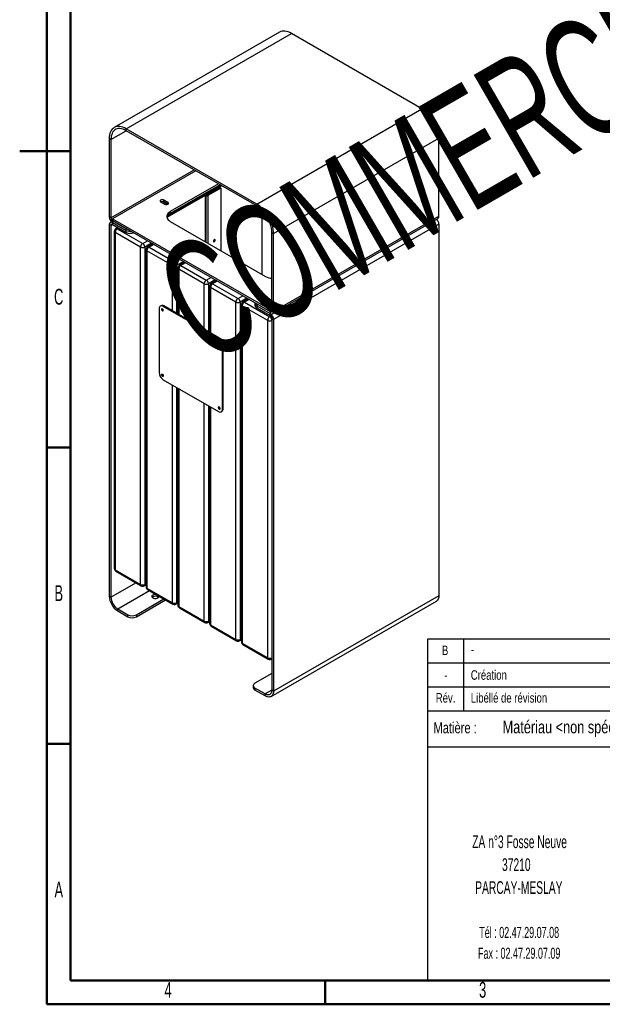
# Model space of a CAD drawing. Header units: millimetres. Extents: x 1 to 209, y 1 to 296.
# Tile 1 of 3: x 1 to 99, y 6 to 170. Entities that reach past the tile are written whole.
import ezdxf

# ---------------------------------------------------------------- set-up
doc = ezdxf.new("R2010")
doc.units = ezdxf.units.MM
doc.layers.add('FORMAT', color=7, linetype='Continuous')
doc.styles.add('SLDTEXTSTYLE0', font='TXT', dxfattribs={"width": 0.605})
doc.styles.add('SLDTEXTSTYLE1', font='TXT', dxfattribs={"width": 0.75})

msp = doc.modelspace()

# ---------------------------------------------------------------- linework, layer by layer
at = {"color": 7, "linetype": 'Continuous', "lineweight": 50}
for p, q in [((6, 6), (6, 291)), ((10, 10), (10, 287)), ((1.499, 148.5), (10.001, 148.5)), ((10, 148.5), (6, 148.5)), ((10, 99), (6, 99)), ((10, 49.5), (6, 49.5)), ((200, 10), (10, 10)), ((52.5, 10), (52.5, 6)), ((204, 6), (6, 6))]:
    msp.add_line(p, q, dxfattribs=at)
at = {"color": 7, "linetype": 'Continuous', "lineweight": 25}
for p, q in [((44.8493, 168.3399), (17.2721, 152.42)), ((44.8493, 168.3399), (17.2721, 152.42)), ((19.272, 152.2219), (46.8491, 168.1419)), ((68.628, 155.5692), (46.8491, 168.1419)), ((41.0508, 139.6492), (68.628, 155.5692)), ((16.7264, 150.4253), (19.2724, 151.8951)), ((41.0508, 139.6492), (19.272, 152.2219)), ((19.272, 151.8953), (19.272, 152.2219)), ((41.0508, 139.3226), (19.272, 151.8953)), ((16.4435, 150.5886), (16.4435, 137.5239)), ((16.7264, 150.4253), (16.4435, 150.5886)), ((16.7264, 150.4253), (16.7264, 137.3606)), ((43.8793, 134.7503), (71.4564, 150.6702)), ((71.4564, 137.6056), (71.4564, 150.6702)), ((16.7264, 137.3606), (30.5879, 145.3627)), ((30.8708, 145.1995), (17.0092, 137.1974)), ((34.6538, 143.0156), (26.6259, 138.3812)), ((34.9367, 142.8523), (26.6259, 138.0545)), ((35.1136, 142.7501), (32.5656, 141.2791)), ((35.2197, 142.6889), (32.6716, 141.2179)), ((34.9344, 142.3609), (32.8131, 141.1363)), ((35.0404, 142.2996), (32.9191, 141.075)), ((34.9344, 142.3609), (35.0404, 142.2996)), ((35.0404, 142.2996), (35.0404, 131.8907)), ((25.0349, 140.0344), (25.742, 139.6262)), ((26.237, 139.9119), (25.5299, 140.3201)), ((25.5299, 139.9935), (25.5299, 140.3201)), ((26.199, 139.6072), (25.5299, 139.9935)), ((32.4241, 141.075), (26.0602, 137.4012)), ((32.3181, 141.1363), (26.1178, 137.5569)), ((26.237, 139.6262), (26.237, 139.9119)), ((32.4241, 141.075), (32.3181, 141.1363)), ((32.4241, 141.075), (32.4241, 133.4011)), ((32.5656, 141.2791), (32.5656, 141.1726)), ((32.6716, 141.2179), (32.5656, 141.2791)), ((32.5656, 141.075), (32.6716, 141.1363)), ((32.5656, 141.075), (32.5656, 133.3194)), ((32.6716, 141.2179), (32.6716, 141.1363)), ((32.9191, 141.075), (32.8131, 141.1363)), ((32.9191, 141.075), (32.9191, 133.1153)), ((26.6259, 138.3812), (26.6259, 138.0545)), ((41.0508, 139.3226), (41.0508, 139.6492)), ((41.9347, 138.6295), (41.9347, 127.9107)), ((16.7264, 137.3606), (16.4435, 137.5239)), ((16.8109, 136.7001), (16.6093, 136.5837)), ((17.0092, 137.1974), (43.3136, 122.0122)), ((17.0092, 137.1974), (17.0092, 136.8707)), ((17.0092, 136.8707), (19.272, 135.5645)), ((17.0092, 136.8707), (17.0092, 136.5441)), ((17.0092, 136.8707), (43.3136, 121.6856)), ((17.0092, 136.5441), (19.272, 135.2379)), ((17.0092, 136.2175), (17.0092, 136.5441)), ((26.6259, 136.7483), (42.5358, 127.5637)), ((43.7136, 121.3193), (71.2907, 137.2393)), ((43.7136, 121.3193), (71.2907, 137.2393)), ((43.8793, 121.6856), (71.4564, 137.6056)), ((16.7264, 136.0542), (16.4435, 136.2175)), ((16.4435, 136.2175), (16.4435, 74.1604)), ((16.7264, 136.0542), (17.0093, 136.2175)), ((16.7264, 136.0542), (16.7264, 73.9971)), ((17.0092, 136.2175), (19.272, 134.9113)), ((17.287, 135.1152), (17.287, 78.7739)), ((21.6761, 132.4619), (17.4335, 134.9111)), ((17.4335, 134.9111), (17.4335, 78.5698)), ((17.8528, 135.7305), (17.5371, 135.5482)), ((17.9993, 135.646), (17.787, 135.5235)), ((17.787, 135.5235), (22.0297, 133.0742)), ((19.272, 135.2379), (19.272, 135.5645)), ((19.272, 134.9113), (19.272, 135.2379)), ((43.5964, 121.8489), (43.5964, 134.9135)), ((43.5964, 134.9135), (43.8793, 134.7503)), ((71.4564, 136.2991), (43.8793, 120.3791)), ((71.4564, 136.2991), (71.4564, 74.242)), ((22.0297, 133.0742), (22.8077, 133.5234)), ((34.0222, 133.6689), (34.0174, 133.7095)), ((43.8793, 121.6856), (43.8793, 134.7503)), ((21.6761, 76.1205), (21.6761, 132.4619)), ((23.5148, 133.1151), (22.3832, 132.4619)), ((22.3832, 132.4619), (22.3832, 76.1205)), ((22.5903, 132.0537), (22.5903, 75.7123)), ((26.9794, 129.4003), (22.7368, 131.8496)), ((22.7368, 131.8496), (22.7368, 75.5082)), ((23.7219, 132.9956), (22.8404, 132.4867)), ((23.8683, 132.9111), (23.0903, 132.4619)), ((23.0903, 132.4619), (27.333, 130.0127)), ((27.333, 130.0127), (28.111, 130.4618)), ((28.8181, 130.0536), (27.6865, 129.4003)), ((29.0252, 129.9341), (28.1437, 129.4252)), ((26.9794, 121.8065), (26.9794, 129.4003)), ((27.6865, 129.4003), (27.6865, 121.3983)), ((27.8936, 128.9921), (27.8936, 121.2787)), ((32.2827, 126.3388), (28.0401, 128.788)), ((28.0401, 128.788), (28.0401, 121.1942)), ((29.1716, 129.8495), (28.3936, 129.4004)), ((28.3936, 129.4004), (32.6363, 126.9512)), ((32.6363, 126.9512), (33.4143, 127.4003)), ((34.1214, 126.9921), (32.9898, 126.3388)), ((34.3285, 126.8725), (33.447, 126.3636)), ((34.4749, 126.788), (33.6969, 126.3389)), ((32.2827, 118.745), (32.2827, 126.3388)), ((32.9898, 126.3388), (32.9898, 118.3368)), ((33.1969, 125.9306), (33.1969, 118.2172)), ((37.586, 123.2773), (33.3434, 125.7265)), ((33.3434, 125.7265), (33.3434, 118.1327)), ((33.6969, 126.3389), (37.9396, 123.8896)), ((37.9396, 123.8896), (38.7176, 124.3388)), ((39.4247, 123.9305), (38.2931, 123.2773)), ((39.6318, 123.811), (38.7503, 123.3021)), ((39.7782, 123.7265), (39.0002, 123.2773)), ((24.752, 122.1533), (24.752, 111.5383)), ((25.0653, 122.6724), (24.9592, 122.6112)), ((25.5652, 122.6229), (25.4591, 122.5617)), ((34.6515, 117.255), (25.4591, 122.5617)), ((34.7576, 117.3163), (25.5652, 122.6229)), ((37.586, 66.936), (37.586, 123.2773)), ((38.2931, 123.2773), (38.2931, 66.936)), ((38.5002, 122.8691), (38.5002, 66.5278)), ((42.8893, 120.2157), (38.6467, 122.665)), ((38.6467, 122.665), (38.6467, 66.3236)), ((39.0002, 123.2773), (43.2429, 120.8281)), ((40.758, 123.1609), (40.758, 123.0734)), ((40.758, 123.1609), (40.758, 123.0734)), ((40.758, 123.0734), (40.758, 122.7468)), ((41.0508, 122.9918), (41.0508, 122.6652)), ((41.0508, 122.9918), (43.3136, 121.6856)), ((41.0508, 122.6652), (43.3136, 121.3589)), ((41.0508, 122.6652), (41.0508, 122.3386)), ((41.0508, 122.3386), (43.3136, 121.0323)), ((43.3136, 122.0122), (43.5964, 122.1755)), ((43.3136, 122.0122), (43.3136, 121.6856)), ((43.3136, 121.6856), (43.5964, 121.8488)), ((43.3136, 121.6856), (43.3136, 121.3589)), ((43.5964, 121.8489), (43.8793, 121.6856)), ((42.8893, 63.8744), (42.8893, 120.2157)), ((43.2429, 120.8281), (43.43, 120.9361)), ((43.3136, 121.0323), (43.3136, 121.3589)), ((43.5964, 120.5424), (43.8793, 120.3791)), ((43.5964, 120.5424), (43.5964, 58.4853)), ((43.8793, 120.3791), (43.8793, 58.322)), ((34.6515, 117.255), (34.7576, 117.3163)), ((34.7505, 116.6671), (34.7554, 116.7077)), ((35.4647, 116.0915), (35.3586, 116.0303)), ((35.3586, 105.4153), (35.3586, 116.0303)), ((35.4647, 105.4765), (35.4647, 116.0915)), ((25.4591, 110.3136), (34.6515, 105.0069)), ((26.9794, 73.059), (26.9794, 109.4359)), ((27.6865, 109.0277), (27.6865, 73.059)), ((27.8936, 108.9082), (27.8936, 72.6508)), ((28.0401, 108.8236), (28.0401, 72.4467)), ((32.2827, 69.9975), (32.2827, 106.3744)), ((32.9898, 105.9662), (32.9898, 69.9975)), ((33.1969, 105.8466), (33.1969, 69.5893)), ((33.3434, 105.7621), (33.3434, 69.3852)), ((35.3586, 105.4153), (35.4647, 105.4765)), ((35.1515, 104.9574), (35.2576, 105.0186)), ((17.4335, 78.5698), (21.6761, 76.1205)), ((17.5371, 78.3408), (21.7797, 75.8916)), ((16.7264, 73.9971), (20.8939, 76.403)), ((22.2797, 75.8916), (22.5903, 76.071)), ((22.3832, 76.1205), (22.5903, 76.2401)), ((16.4435, 74.1604), (16.7264, 73.9971)), ((17.8577, 72.0375), (23.1569, 75.0966)), ((22.7368, 75.5082), (26.9794, 73.059)), ((22.8404, 75.2793), (27.083, 72.8301)), ((71.4564, 74.242), (43.8793, 58.322)), ((20.969, 71.0578), (25.561, 73.7087)), ((20.969, 70.7312), (25.8439, 73.5454)), ((27.583, 72.8301), (27.8936, 73.0094)), ((27.6865, 73.059), (27.8936, 73.1786)), ((28.0401, 72.4467), (32.2827, 69.9975)), ((43.465, 57.4064), (71.0421, 73.3263)), ((17.8577, 72.0375), (19.5548, 71.0578)), ((17.8577, 71.7109), (17.8577, 72.0375)), ((17.8577, 71.7109), (19.5548, 70.7312)), ((19.5548, 70.7312), (19.5548, 71.0578)), ((20.969, 71.0578), (20.969, 70.7312)), ((28.1437, 72.2178), (32.3863, 69.7686)), ((32.8863, 69.7686), (33.1969, 69.9479)), ((32.9898, 69.9975), (33.1969, 70.117)), ((33.3434, 69.3852), (37.586, 66.936)), ((33.447, 69.1563), (37.6896, 66.707)), ((38.1896, 66.707), (38.5002, 66.8864)), ((38.2931, 66.936), (38.5002, 67.0555)), ((38.6467, 66.3236), (42.8893, 63.8744)), ((38.7503, 66.0947), (42.9929, 63.6455)), ((43.4929, 63.6455), (43.5964, 63.7053)), ((43.5964, 61.2609), (40.768, 59.6281)), ((40.4751, 59.2199), (40.4751, 58.8933)), ((42.4651, 57.832), (40.768, 58.8117)), ((40.768, 58.8117), (40.768, 58.4851)), ((42.4651, 57.5054), (40.768, 58.4851)), ((43.5964, 58.4851), (42.4651, 57.832)), ((42.4651, 57.5054), (42.4651, 57.832)), ((43.8793, 58.322), (43.5964, 58.4853))]:
    msp.add_line(p, q, dxfattribs=at)
at = {"color": 7, "linetype": 'Continuous', "lineweight": 25, "flags": 128}
for points in [[(46.8491, 168.1419), (46.5719, 168.2862), (46.2973, 168.3977), (46.0281, 168.4752), (45.7667, 168.5181), (45.5158, 168.5259), (45.2777, 168.4986), (45.0548, 168.4363), (44.8493, 168.3399)], [(46.8491, 168.1419), (46.5719, 168.2862), (46.2973, 168.3977), (46.0281, 168.4752), (45.7667, 168.5181), (45.5158, 168.5259), (45.2777, 168.4986), (45.0548, 168.4363), (44.8493, 168.3399)], [(71.4564, 150.6702), (71.4428, 150.9982), (71.4021, 151.3388), (71.3347, 151.6886), (71.2411, 152.0444), (71.1225, 152.4027), (70.9798, 152.76), (70.8144, 153.1129), (70.628, 153.458), (70.4223, 153.792), (70.1994, 154.1116), (69.9613, 154.4138), (69.7104, 154.6957), (69.4491, 154.9546), (69.1798, 155.1879), (68.9052, 155.3934), (68.628, 155.5692)], [(71.4564, 150.6702), (71.4428, 150.9982), (71.4021, 151.3388), (71.3347, 151.6886), (71.2411, 152.0444), (71.1225, 152.4027), (70.9798, 152.76), (70.8144, 153.1129), (70.628, 153.458), (70.4223, 153.792), (70.1994, 154.1116), (69.9613, 154.4138), (69.7104, 154.6957), (69.4491, 154.9546), (69.1798, 155.1879), (68.9052, 155.3934), (68.628, 155.5692)], [(19.272, 152.2219), (18.9947, 152.3662), (18.7202, 152.4777), (18.4509, 152.5553), (18.1896, 152.5982), (17.9386, 152.606), (17.7006, 152.5786), (17.4776, 152.5164), (17.272, 152.4199), (17.0856, 152.29), (16.9202, 152.128), (16.7775, 151.9354), (16.6588, 151.7142), (16.5653, 151.4664), (16.4979, 151.1944), (16.4572, 150.9009), (16.4435, 150.5886)], [(19.272, 152.2219), (18.9947, 152.3662), (18.7202, 152.4777), (18.4509, 152.5553), (18.1896, 152.5982), (17.9386, 152.606), (17.7006, 152.5786), (17.4776, 152.5164), (17.272, 152.4199), (17.0856, 152.29), (16.9202, 152.128), (16.7775, 151.9354), (16.6588, 151.7142), (16.5653, 151.4664), (16.4979, 151.1944), (16.4572, 150.9009), (16.4435, 150.5886)], [(19.272, 151.8953), (19.0059, 152.0328), (18.7427, 152.1366), (18.4853, 152.2055), (18.2366, 152.2389), (17.9992, 152.2363), (17.7757, 152.1977), (17.5686, 152.1236), (17.3802, 152.0148), (17.2125, 151.8725), (17.0674, 151.6982), (16.9465, 151.4939), (16.851, 151.2617), (16.782, 151.0043), (16.7403, 150.7245), (16.7264, 150.4253)], [(19.272, 151.8953), (19.0059, 152.0328), (18.7427, 152.1366), (18.4853, 152.2055), (18.2366, 152.2389), (17.9992, 152.2363), (17.7757, 152.1977), (17.5686, 152.1236), (17.3802, 152.0148), (17.2125, 151.8725), (17.0674, 151.6982), (16.9465, 151.4939), (16.851, 151.2617), (16.782, 151.0043), (16.7403, 150.7245), (16.7264, 150.4253)], [(25.5299, 140.3201), (25.4303, 140.3604), (25.3129, 140.3785), (25.1918, 140.3724), (25.0816, 140.3428), (24.9957, 140.2931), (24.9443, 140.2295), (24.9337, 140.1596), (24.9652, 140.0919), (25.0349, 140.0344)], [(25.9583, 139.5678), (25.962, 139.5731), (25.9856, 139.6382), (25.9714, 139.7042), (25.9208, 139.7639), (25.8393, 139.811), (25.7358, 139.8402), (25.6215, 139.8484), (25.5087, 139.8348), (25.4264, 139.8084)], [(25.9583, 139.5678), (25.962, 139.5731), (25.9856, 139.6382), (25.9714, 139.7042), (25.9208, 139.7639), (25.8393, 139.811), (25.7358, 139.8402), (25.6215, 139.8484), (25.5087, 139.8348), (25.4264, 139.8084)], [(25.742, 139.6262), (25.8416, 139.5859), (25.959, 139.5678), (26.0801, 139.5739), (26.1902, 139.6035), (26.2762, 139.6532), (26.3275, 139.7168), (26.3381, 139.7867), (26.3067, 139.8544), (26.237, 139.9119)], [(26.6259, 138.3812), (26.439, 138.2567), (26.2847, 138.1181), (26.1662, 137.9682), (26.0858, 137.8102), (26.0452, 137.6471), (26.0452, 137.4824), (26.0858, 137.3193), (26.1662, 137.1613), (26.2847, 137.0114), (26.439, 136.8728), (26.6259, 136.7483)], [(43.8793, 134.7503), (43.8657, 135.0783), (43.8249, 135.4188), (43.7575, 135.7687), (43.664, 136.1245), (43.5453, 136.4827), (43.4026, 136.84), (43.2373, 137.1929), (43.0508, 137.538), (42.8452, 137.872), (42.6222, 138.1916), (42.3842, 138.4939), (42.1332, 138.7758), (41.8719, 139.0346), (41.6026, 139.2679), (41.3281, 139.4735), (41.0508, 139.6492)], [(43.8793, 134.7503), (43.8657, 135.0783), (43.8249, 135.4188), (43.7575, 135.7687), (43.664, 136.1245), (43.5453, 136.4827), (43.4026, 136.84), (43.2373, 137.1929), (43.0508, 137.538), (42.8452, 137.872), (42.6222, 138.1916), (42.3842, 138.4939), (42.1332, 138.7758), (41.8719, 139.0346), (41.6026, 139.2679), (41.3281, 139.4735), (41.0508, 139.6492)], [(43.5964, 134.9135), (43.5825, 135.2289), (43.5408, 135.5568), (43.4718, 135.8938), (43.3764, 136.2362), (43.2554, 136.5802), (43.1103, 136.922), (42.9426, 137.2579), (42.7542, 137.5843), (42.5471, 137.8974), (42.3236, 138.194), (42.0862, 138.4708), (41.8375, 138.7246), (41.5801, 138.9529), (41.3169, 139.1529), (41.0508, 139.3226)], [(43.5964, 134.9135), (43.5825, 135.2289), (43.5408, 135.5568), (43.4718, 135.8938), (43.3764, 136.2362), (43.2554, 136.5802), (43.1103, 136.922), (42.9426, 137.2579), (42.7542, 137.5843), (42.5471, 137.8974), (42.3236, 138.194), (42.0862, 138.4708), (41.8375, 138.7246), (41.5801, 138.9529), (41.3169, 139.1529), (41.0508, 139.3226)], [(34.1283, 133.6077), (34.117, 133.6668), (34.0848, 133.7038), (34.0366, 133.7132), (33.9798, 133.6934), (33.923, 133.6475), (33.8748, 133.5826), (33.8426, 133.5084), (33.8313, 133.4362), (33.8426, 133.3771), (33.8748, 133.3401), (33.923, 133.3307), (33.9798, 133.3505), (34.0366, 133.3963), (34.0848, 133.4613), (34.117, 133.5355), (34.1283, 133.6077)], [(25.4591, 122.5617), (25.3212, 122.6256), (25.1885, 122.6557), (25.0663, 122.6509), (24.9591, 122.6112), (24.8712, 122.5382), (24.8059, 122.4347), (24.7656, 122.3048), (24.752, 122.1533)], [(25.4662, 121.9044), (25.4549, 121.9765), (25.4227, 122.0507), (25.3745, 122.1157), (25.3177, 122.1616), (25.2609, 122.1813), (25.2127, 122.172), (25.1805, 122.1349), (25.1692, 122.0758), (25.1805, 122.0037), (25.2127, 121.9295), (25.2609, 121.8645), (25.3177, 121.8186), (25.3745, 121.7989), (25.4227, 121.8082), (25.4549, 121.8453), (25.4662, 121.9044)], [(34.6445, 116.6059), (34.6558, 116.665), (34.688, 116.702), (34.7361, 116.7114), (34.793, 116.6916), (34.8498, 116.6458), (34.898, 116.5808), (34.9301, 116.5066), (34.9414, 116.4344), (34.9301, 116.3753), (34.898, 116.3383), (34.8498, 116.3289), (34.793, 116.3487), (34.7361, 116.3945), (34.688, 116.4595), (34.6558, 116.5337), (34.6445, 116.6059)], [(25.4662, 110.9627), (25.4549, 110.9036), (25.4227, 110.8666), (25.3745, 110.8572), (25.3177, 110.877), (25.2609, 110.9228), (25.2127, 110.9878), (25.1805, 111.062), (25.1692, 111.1342), (25.1805, 111.1933), (25.2127, 111.2303), (25.2609, 111.2397), (25.3177, 111.2199), (25.3745, 111.1741), (25.4227, 111.1091), (25.4549, 111.0349), (25.4662, 110.9627)], [(34.6445, 105.6642), (34.6558, 105.5921), (34.688, 105.5179), (34.7361, 105.4529), (34.793, 105.407), (34.8498, 105.3873), (34.898, 105.3966), (34.9301, 105.4337), (34.9414, 105.4928), (34.9301, 105.5649), (34.898, 105.6391), (34.8498, 105.7041), (34.793, 105.75), (34.7361, 105.7697), (34.688, 105.7604), (34.6558, 105.7233), (34.6445, 105.6642)], [(34.6515, 105.0069), (34.7895, 104.943), (34.9221, 104.9129), (35.0444, 104.9177), (35.1515, 104.9574), (35.2395, 105.0304), (35.3048, 105.1338), (35.3451, 105.2638), (35.3586, 105.4153)], [(24.2597, 74.46), (24.2449, 74.4614), (24.0945, 74.4642), (23.9478, 74.4452), (23.8137, 74.4058), (23.7009, 74.3484), (23.6164, 74.2766), (23.5654, 74.1949), (23.5513, 74.1084), (23.5748, 74.0227), (23.6346, 73.943), (23.7267, 73.8744)], [(23.7267, 73.8744), (23.8456, 73.8212), (23.9836, 73.7867), (24.1322, 73.7731), (24.2819, 73.7813), (24.4234, 73.8107), (24.5478, 73.8595), (24.6472, 73.9246), (24.7155, 74.002), (24.7483, 74.0867), (24.7436, 74.1735), (24.7411, 74.1821)], [(71.4564, 74.242), (71.442, 74.0179), (71.3992, 73.815), (71.3286, 73.6374), (71.2319, 73.4887), (71.111, 73.372), (71.0421, 73.3263)], [(40.768, 59.6281), (40.6436, 59.5406), (40.5512, 59.4408), (40.4943, 59.3325), (40.4751, 59.2199), (40.4943, 59.1073), (40.5512, 58.999), (40.6436, 58.8992), (40.768, 58.8117)], [(43.5964, 58.4853), (43.5825, 58.289), (43.5411, 58.1136), (43.4731, 57.9634), (43.3804, 57.8421), (43.2651, 57.7528), (43.1301, 57.6976), (42.9787, 57.6779), (42.8147, 57.6941), (42.642, 57.7459), (42.4651, 57.832)], [(43.8793, 58.322), (43.8649, 58.0979), (43.822, 57.895), (43.7515, 57.7174), (43.6548, 57.5687), (43.5339, 57.452), (43.3912, 57.3696), (43.2296, 57.3232), (43.0525, 57.3138), (42.8635, 57.3415), (42.6663, 57.4058), (42.4651, 57.5054)]]:
    msp.add_lwpolyline(points, dxfattribs=at)
at = {"color": 7, "linetype": 'Continuous', "lineweight": 25}
for centre, radius, start, end in [((25.2811, 139.5159), 0.5385, 62.491904, 112.755062), ((32.4949, 140.7951), 0.3843, 62.609672, 117.390328), ((32.4949, 140.9386), 0.1537, 62.609672, 117.390328), ((32.7423, 141.4162), 0.3843, 242.609672, 297.390328), ((32.7423, 141.2727), 0.1537, 242.609672, 297.390328), ((16.7884, 136.2734), 0.3494, 50.796715, 189.214037), ((17.6717, 137.5798), 1.2294, 182.605478, 237.394522), ((17.3405, 137.3886), 0.6147, 182.605478, 237.394522), ((27.0949, 137.0767), 1.0845, 115.62738, 162.57804), ((70.2183, 136.2408), 1.2395, 2.695202, 45.367585), ((71.0644, 137.5623), 0.3944, 305.013333, 6.298848), ((16.8988, 136.0821), 0.1747, 50.796715, 189.214037), ((17.787, 135.1152), 0.5, 119.997312, 180), ((17.5373, 135.1401), 0.2515, 185.694799, 245.625342), ((18.2011, 134.8762), 0.7684, 122.605478, 177.394522), ((17.6406, 135.319), 0.2515, 54.382423, 114.307119), ((19.9662, 136.5593), 1.4927, 242.282756, 275.935639), ((19.9702, 136.58), 1.5128, 242.513752, 275.704643), ((19.9835, 136.286), 1.548, 242.634164, 290.695076), ((33.722, 133.6733), 0.3002, 292.336946, 359.166727), ((22.4437, 132.4269), 0.7684, 122.605478, 177.394522), ((22.0297, 133.1442), 0.7685, 242.609672, 297.390328), ((21.6156, 132.4269), 0.7684, 2.605478, 57.394522), ((23.0903, 132.0537), 0.5, 119.997312, 180), ((22.8406, 132.0786), 0.2515, 185.694799, 245.625342), ((23.5044, 131.8146), 0.7684, 122.605478, 177.394522), ((22.9439, 132.2575), 0.2515, 54.382423, 114.307119), ((27.747, 129.3654), 0.7684, 122.605478, 177.394522), ((26.9189, 129.3654), 0.7684, 2.605478, 57.394522), ((27.333, 130.0827), 0.7685, 242.609672, 297.390328), ((28.3936, 128.9921), 0.5, 119.997312, 180), ((28.1439, 129.0171), 0.2515, 185.694799, 245.625342), ((28.8077, 128.7531), 0.7684, 122.605478, 177.394522), ((28.2472, 129.196), 0.2515, 54.382423, 114.307119), ((33.0503, 126.3039), 0.7684, 122.605478, 177.394522), ((32.2222, 126.3039), 0.7684, 2.605478, 57.394522), ((43.8476, 129.9943), 2.7619, 241.6425, 264.782086), ((32.6363, 127.0212), 0.7685, 242.609672, 297.390328), ((33.6969, 125.9306), 0.5, 119.997312, 180), ((33.4472, 125.9556), 0.2515, 185.694799, 245.625342), ((34.111, 125.6916), 0.7684, 122.605478, 177.394522), ((33.5505, 126.1344), 0.2515, 54.382423, 114.307119), ((38.3536, 123.2423), 0.7684, 122.605478, 177.394522), ((37.5255, 123.2423), 0.7684, 2.605478, 57.394522), ((25.2723, 122.214), 0.503, 54.382423, 114.307119), ((25.5613, 122.1307), 0.2851, 170.515876, 249.478747), ((37.9396, 123.9596), 0.7685, 242.609672, 297.390328), ((39.0002, 122.8691), 0.5, 119.997312, 180), ((38.7505, 122.894), 0.2515, 185.694799, 245.625342), ((39.4143, 122.63), 0.7684, 122.605478, 177.394522), ((38.8538, 123.0729), 0.2515, 54.382423, 114.307119), ((41.2584, 123.1233), 0.5029, 185.694799, 245.625342), ((41.2584, 122.7967), 0.5029, 185.694799, 245.625342), ((43.424, 121.8209), 0.1747, 230.796715, 9.214037), ((43.5344, 121.6297), 0.3494, 230.796715, 9.214037), ((43.6569, 120.1808), 0.7684, 122.605478, 177.394522), ((43.2429, 120.8981), 0.7685, 242.609672, 297.390328), ((42.8288, 120.1808), 0.7684, 2.605478, 57.394522), ((42.6511, 120.3233), 1.2294, 2.605478, 57.394522), ((42.9823, 120.5145), 0.6147, 2.605478, 57.394522), ((33.8234, 115.9604), 1.5368, 2.605478, 57.394522), ((33.9295, 116.0217), 1.5368, 2.605478, 57.394522), ((35.0507, 116.6715), 0.3002, 180.833274, 247.663048), ((26.2873, 111.6082), 1.5368, 182.605478, 237.394522), ((25.5613, 111.1891), 0.2851, 170.515876, 249.478747), ((35.0365, 105.7191), 0.2851, 170.515876, 249.478747), ((34.989, 105.4159), 0.4795, 304.056351, 7.25583), ((17.787, 78.7739), 0.5, 180, 240.002688), ((17.5373, 78.7988), 0.2515, 185.694799, 245.625342), ((17.6713, 78.5395), 0.2398, 172.74417, 235.943649), ((21.914, 76.0903), 0.2398, 172.74417, 235.943649), ((22.0297, 76.8029), 0.7685, 242.609672, 297.390328), ((22.0297, 76.3246), 0.5, 240.002688, 299.997312), ((22.1454, 76.0903), 0.2398, 304.056351, 7.25583), ((23.0903, 75.7123), 0.5, 180, 240.002688), ((22.8406, 75.7373), 0.2515, 185.694799, 245.625342), ((19.5021, 74.2932), 3.0614, 182.487128, 237.512872), ((19.1652, 74.0987), 2.4409, 182.386856, 237.613144), ((22.9746, 75.478), 0.2398, 172.74417, 235.943649), ((24.151, 73.3276), 0.8215, 49.903492, 130.096508), ((27.2173, 73.0287), 0.2398, 172.74417, 235.943649), ((27.333, 73.7414), 0.7685, 242.609672, 297.390328), ((27.333, 73.2631), 0.5, 240.002688, 299.997312), ((27.4487, 73.0287), 0.2398, 304.056351, 7.25583), ((28.3936, 72.6508), 0.5, 180, 240.002688), ((28.1439, 72.6758), 0.2515, 185.694799, 245.625342), ((28.2779, 72.4164), 0.2398, 172.74417, 235.943649), ((20.2619, 72.4225), 1.537, 242.609672, 297.390328), ((20.2619, 72.0959), 1.537, 242.609672, 297.390328), ((32.5206, 69.9672), 0.2398, 172.74417, 235.943649), ((32.6363, 70.6798), 0.7685, 242.609672, 297.390328), ((32.6363, 70.2016), 0.5, 240.002688, 299.997312), ((32.752, 69.9672), 0.2398, 304.056351, 7.25583), ((33.6969, 69.5893), 0.5, 180, 240.002688), ((33.4472, 69.6142), 0.2515, 185.694799, 245.625342), ((33.5812, 69.3549), 0.2398, 172.74417, 235.943649), ((37.8239, 66.9057), 0.2398, 172.74417, 235.943649), ((37.9396, 67.6183), 0.7685, 242.609672, 297.390328), ((37.9396, 67.1401), 0.5, 240.002688, 299.997312), ((38.0553, 66.9057), 0.2398, 304.056351, 7.25583), ((39.0002, 66.5278), 0.5, 180, 240.002688), ((38.7505, 66.5527), 0.2515, 185.694799, 245.625342), ((38.8845, 66.2934), 0.2398, 172.74417, 235.943649), ((43.1272, 63.8441), 0.2398, 172.74417, 235.943649), ((43.2429, 64.5568), 0.7685, 242.609672, 297.390328), ((43.2429, 64.0785), 0.5, 240.002688, 299.997312), ((43.3586, 63.8441), 0.2398, 304.056351, 7.25583), ((40.9756, 58.9432), 0.5029, 185.694799, 245.625342)]:
    msp.add_arc(centre, radius, start, end, dxfattribs=at)
at = {"layer": 'FORMAT'}
for p, q in [((69.6271, 63), (69.6271, 67.0211)), ((69.6271, 67.0211), (199.6271, 67.0211)), ((75.6271, 63), (75.6271, 67.0211)), ((69.6271, 10), (69.6271, 63)), ((69.6271, 63), (199.6271, 63)), ((75.6271, 55), (75.6271, 63)), ((69.6271, 59), (199.6271, 59)), ((69.6271, 55), (199.6271, 55)), ((69.6271, 49), (199.6271, 49))]:
    msp.add_line(p, q, dxfattribs=at)

# ---------------------------------------------------------------- texts
at = {"color": 7, "linetype": 'Continuous', "lineweight": 0, "char_height": 2.6458, "attachment_point": 2, "style": 'SLDTEXTSTYLE0'}
for s, insert in [('C', (8.0077, 125.4868)), ('B', (8.023, 75.9868)), ('A', (8.023, 26.4868)), ('4', (26.2622, 9.7368)), ('3', (78.7622, 9.7368))]:
    msp.add_mtext(s, dxfattribs=dict(at, insert=insert))
at = {"layer": 'FORMAT', "insert": (22.8358, 129.7856), "char_height": 19.84375, "attachment_point": 1, "rotation": 30, "style": 'SLDTEXTSTYLE0'}
msp.add_mtext('COMMERCIAL', dxfattribs=at)
at = {"layer": 'FORMAT'}
for s, insert, char_height, attachment_point, style in [('B', (72.4997, 65.9142), 1.5875, 2, 'SLDTEXTSTYLE1'), ('-', (76.7834, 66.0451), 1.5875, 1, 'SLDTEXTSTYLE1'), ('-', (72.6231, 61.7876), 1.5875, 2, 'SLDTEXTSTYLE1'), ('Création', (76.7834, 61.7876), 1.5875, 1, 'SLDTEXTSTYLE1'), ('Rév.', (72.5758, 57.9728), 1.5875, 2, 'SLDTEXTSTYLE1'), ('Libéllé de révision', (76.7834, 57.9728), 1.5875, 1, 'SLDTEXTSTYLE1'), ('Matière :', (70.5605, 53.1086), 1.85208, 1, 'SLDTEXTSTYLE1'), ('Matériau <non spécifié>', (82.0938, 53.3717), 2.116667, 1, 'SLDTEXTSTYLE1'), ('ZA n°3 Fosse Neuve', (84.9232, 34.2036), 2.116667, 2, 'SLDTEXTSTYLE0'), ('37210', (84.3803, 30.3814), 2.11667, 2, 'SLDTEXTSTYLE0'), ('PARCAY-MESLAY', (84.8004, 26.5591), 2.116667, 2, 'SLDTEXTSTYLE0'), ('Tél : 02.47.29.07.08', (84.8604, 18.9264), 1.852083, 2, 'SLDTEXTSTYLE0'), ('Fax : 02.47.29.07.09', (84.8647, 15.457), 1.852083, 2, 'SLDTEXTSTYLE0')]:
    msp.add_mtext(s, dxfattribs=dict(at, insert=insert, char_height=char_height, attachment_point=attachment_point, style=style))

doc.saveas('drawing.dxf')
